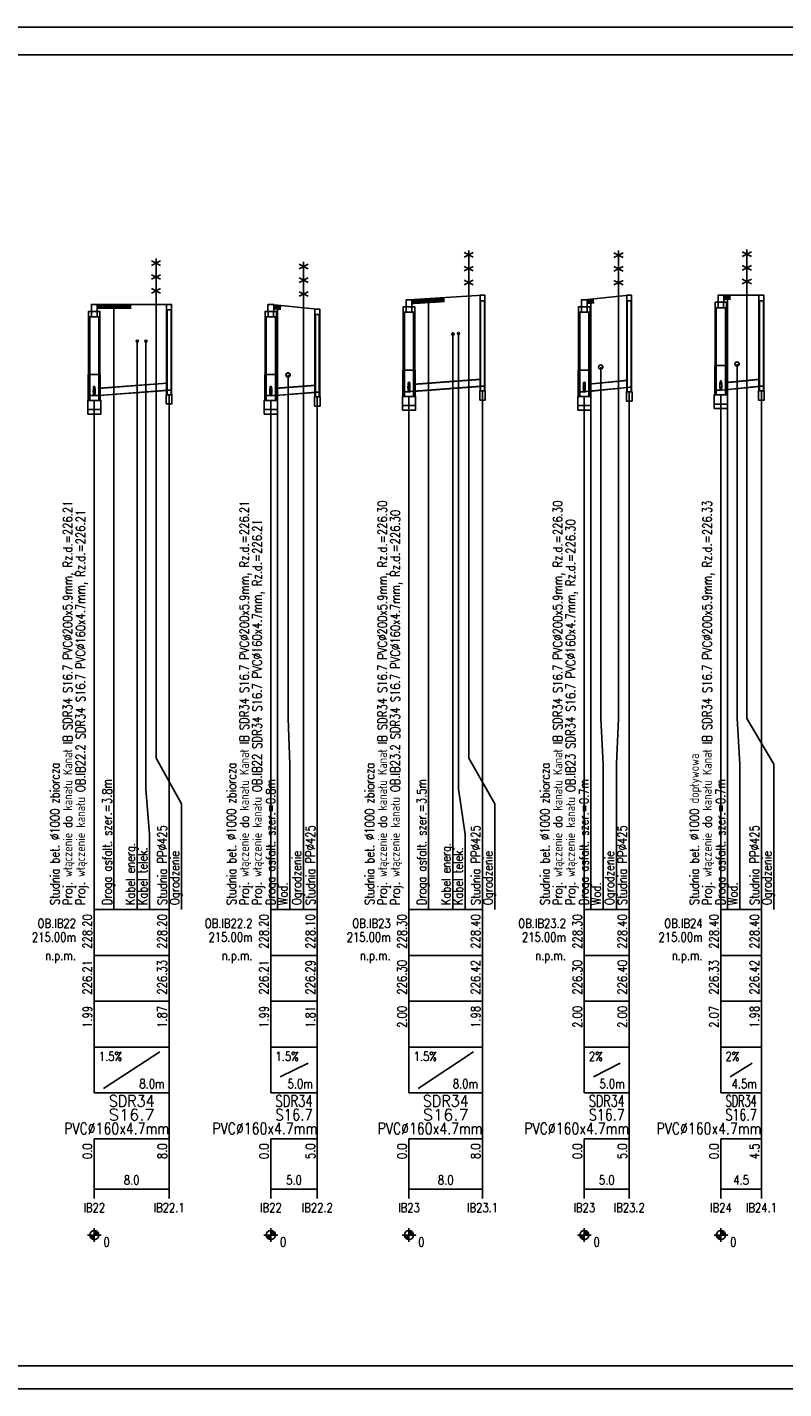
# Model space of a CAD drawing. Header units: metres. Extents: x -25 to 2175, y -3394 to -342.
# Tile 5 of 52: x 434 to 599, y -2877 to -2580. Entities that reach past the tile are written whole.
import ezdxf
from ezdxf.enums import TextEntityAlignment as Align

# ---------------------------------------------------------------- set-up
doc = ezdxf.new("R2010")
doc.units = ezdxf.units.M
doc.header["$LTSCALE"] = 0.2
doc.layers.get('0').update_dxf_attribs({"color": 8, "linetype": 'CONTINUOUS'})
for name, color, linetype in [('Linie_tabeli', 7, 'CONTINUOUS'), ('Pompownia_P8_Liczby', 7, 'CONTINUOUS'), ('Pompownia_P8_Linie_opisowe', 7, 'CONTINUOUS'), ('Pompownia_P8_Linie_tabeli', 7, 'CONTINUOUS'), ('Pompownia_P8_Odcinki', 7, 'CONTINUOUS'), ('Pompownia_P8_Opis_PZ', 7, 'CONTINUOUS'), ('Pompownia_P8_Opis_uzbr_n', 7, 'CONTINUOUS'), ('Pompownia_P8_Opis_wl', 7, 'CONTINUOUS'), ('Pompownia_P8_Teren_istn', 3, 'CONTINUOUS'), ('Pompownia_P8_Uzbr_nadz', 7, 'CONTINUOUS'), ('Pompownia_P8_Uzbr_podz', 7, 'CONTINUOUS'), ('Pompownia_P8_Wezly', 7, 'CONTINUOUS'), ('warstwa_nr_0', 8, 'CONTINUOUS')]:
    doc.layers.add(name, color=color, linetype=linetype)
doc.styles.get("Standard").update_dxf_attribs({"font": 'simplex.shx'})

msp = doc.modelspace()

# ---------------------------------------------------------------- linework, layer by layer
msp.add_line((-24.71, -2579.92), (1275.29, -2579.92))
at = {"layer": 'Linie_tabeli'}
msp.add_lwpolyline([(0.29, -2871.92), (1269.29, -2871.92), (1269.29, -2585.92), (0.29, -2585.92)], close=True, dxfattribs=at)
at = {"layer": 'Pompownia_P8_Liczby'}
for p, q in [((448.71, -2841.9), (448.71, -2844.9)), ((487.23, -2841.9), (487.23, -2844.9)), ((517.36, -2841.9), (517.36, -2844.9)), ((555.6, -2841.9), (555.6, -2844.9)), ((585.4, -2841.9), (585.4, -2844.9)), ((447.21, -2843.4), (450.21, -2843.4)), ((447.71, -2843.47), (449.71, -2843.33)), ((447.72, -2843.54), (449.7, -2843.27)), ((447.73, -2843.61), (449.69, -2843.2)), ((447.75, -2843.68), (449.67, -2843.13)), ((447.77, -2843.75), (449.65, -2843.06)), ((447.8, -2843.81), (449.62, -2843)), ((447.83, -2843.87), (449.59, -2842.94)), ((447.86, -2843.93), (449.56, -2842.87)), ((447.9, -2843.99), (449.52, -2842.82)), ((447.94, -2844.05), (449.48, -2842.76)), ((447.99, -2844.1), (449.43, -2842.71)), ((448.04, -2844.15), (449.38, -2842.66)), ((448.09, -2844.19), (449.33, -2842.62)), ((448.15, -2844.23), (449.27, -2842.58)), ((448.21, -2844.27), (449.21, -2842.54)), ((448.27, -2844.3), (449.15, -2842.51)), ((448.34, -2844.33), (449.08, -2842.48)), ((448.4, -2844.36), (449.02, -2842.45)), ((448.47, -2844.37), (448.95, -2842.43)), ((448.54, -2844.39), (448.88, -2842.42)), ((448.61, -2844.4), (448.81, -2842.41)), ((448.68, -2844.4), (448.75, -2842.41)), ((485.73, -2843.4), (488.73, -2843.4)), ((486.23, -2843.54), (488.22, -2843.27)), ((486.23, -2843.47), (488.22, -2843.33)), ((486.25, -2843.61), (488.2, -2843.2)), ((486.26, -2843.68), (488.19, -2843.13)), ((486.29, -2843.75), (488.16, -2843.06)), ((486.31, -2843.81), (488.14, -2843)), ((486.34, -2843.87), (488.11, -2842.94)), ((486.38, -2843.93), (488.07, -2842.87)), ((486.42, -2843.99), (488.03, -2842.82)), ((486.46, -2844.05), (487.99, -2842.76)), ((486.51, -2844.1), (487.94, -2842.71)), ((486.56, -2844.15), (487.89, -2842.66)), ((486.61, -2844.19), (487.84, -2842.62)), ((486.67, -2844.23), (487.78, -2842.58)), ((486.73, -2844.27), (487.73, -2842.54)), ((486.79, -2844.3), (487.66, -2842.51)), ((486.85, -2844.33), (487.6, -2842.48)), ((486.92, -2844.36), (487.53, -2842.45)), ((486.98, -2844.37), (487.47, -2842.43)), ((487.05, -2844.39), (487.4, -2842.42)), ((487.12, -2844.4), (487.33, -2842.41)), ((487.19, -2844.4), (487.26, -2842.41)), ((515.86, -2843.4), (518.86, -2843.4)), ((516.36, -2843.47), (518.36, -2843.33)), ((516.37, -2843.54), (518.35, -2843.27)), ((516.38, -2843.61), (518.34, -2843.2)), ((516.4, -2843.68), (518.32, -2843.13)), ((516.42, -2843.75), (518.3, -2843.06)), ((516.45, -2843.81), (518.28, -2843)), ((516.48, -2843.87), (518.25, -2842.94)), ((516.51, -2843.93), (518.21, -2842.87)), ((516.55, -2843.99), (518.17, -2842.82)), ((516.6, -2844.05), (518.13, -2842.76)), ((516.64, -2844.1), (518.08, -2842.71)), ((516.69, -2844.15), (518.03, -2842.66)), ((516.75, -2844.19), (517.98, -2842.62)), ((516.8, -2844.23), (517.92, -2842.58)), ((516.86, -2844.27), (517.86, -2842.54)), ((516.92, -2844.3), (517.8, -2842.51)), ((516.99, -2844.33), (517.74, -2842.48)), ((517.05, -2844.36), (517.67, -2842.45)), ((517.12, -2844.37), (517.6, -2842.43)), ((517.19, -2844.39), (517.54, -2842.42)), ((517.26, -2844.4), (517.47, -2842.41)), ((517.33, -2844.4), (517.4, -2842.41)), ((554.1, -2843.4), (557.1, -2843.4)), ((554.61, -2843.54), (556.59, -2843.27)), ((554.61, -2843.47), (556.6, -2843.33)), ((554.62, -2843.61), (556.58, -2843.2)), ((554.64, -2843.68), (556.56, -2843.13)), ((554.66, -2843.75), (556.54, -2843.06)), ((554.69, -2843.81), (556.52, -2843)), ((554.72, -2843.87), (556.49, -2842.94)), ((554.75, -2843.93), (556.45, -2842.87)), ((554.79, -2843.99), (556.41, -2842.82)), ((554.84, -2844.05), (556.37, -2842.76)), ((554.88, -2844.1), (556.32, -2842.71)), ((554.93, -2844.15), (556.27, -2842.66)), ((554.99, -2844.19), (556.22, -2842.62)), ((555.04, -2844.23), (556.16, -2842.58)), ((555.1, -2844.27), (556.1, -2842.54)), ((555.16, -2844.3), (556.04, -2842.51)), ((555.23, -2844.33), (555.98, -2842.48)), ((555.29, -2844.36), (555.91, -2842.45)), ((555.36, -2844.37), (555.84, -2842.43)), ((555.43, -2844.39), (555.78, -2842.42)), ((555.5, -2844.4), (555.71, -2842.41)), ((555.57, -2844.4), (555.64, -2842.41)), ((583.9, -2843.4), (586.9, -2843.4)), ((584.4, -2843.47), (586.39, -2843.33)), ((584.41, -2843.54), (586.39, -2843.27)), ((584.42, -2843.61), (586.37, -2843.2)), ((584.43, -2843.68), (586.36, -2843.13)), ((584.46, -2843.75), (586.34, -2843.06)), ((584.48, -2843.81), (586.31, -2843)), ((584.51, -2843.87), (586.28, -2842.94)), ((584.55, -2843.93), (586.24, -2842.87)), ((584.59, -2843.99), (586.2, -2842.82)), ((584.63, -2844.05), (586.16, -2842.76)), ((584.68, -2844.1), (586.11, -2842.71)), ((584.73, -2844.15), (586.06, -2842.66)), ((584.78, -2844.19), (586.01, -2842.62)), ((584.84, -2844.23), (585.95, -2842.58)), ((584.9, -2844.27), (585.9, -2842.54)), ((584.96, -2844.3), (585.83, -2842.51)), ((585.02, -2844.33), (585.77, -2842.48)), ((585.09, -2844.36), (585.7, -2842.45)), ((585.15, -2844.37), (585.64, -2842.43)), ((585.22, -2844.39), (585.57, -2842.42)), ((585.29, -2844.4), (585.5, -2842.41)), ((585.36, -2844.4), (585.43, -2842.41))]:
    msp.add_line(p, q, dxfattribs=at)
for centre in [(448.71, -2843.4), (487.23, -2843.4), (517.36, -2843.4), (555.6, -2843.4), (585.4, -2843.4)]:
    msp.add_circle(centre, 1, dxfattribs=at)
at = {"layer": 'Pompownia_P8_Linie_opisowe'}
for p, q in [((494.37, -2636.11), (494.37, -2772.4)), ((521.62, -2639.14), (521.62, -2772.4)), ((557.04, -2639.26), (557.04, -2772.4)), ((586.82, -2638.4), (586.82, -2772.4)), ((453.01, -2640.4), (453.01, -2772.4)), ((488.67, -2640.55), (488.67, -2772.4)), ((458.09, -2648.4), (458.09, -2772.4)), ((526.94, -2646.81), (526.94, -2772.4))]:
    msp.add_line(p, q, dxfattribs=at)
for points in [[(530.38, -2633.59), (530.38, -2739.36), (536.1, -2749.36), (536.1, -2772.4)], [(563.06, -2633.64), (563.06, -2730.68), (562.6, -2740.68), (562.6, -2772.4)], [(591.04, -2633.4), (591.04, -2730.68), (596.93, -2740.68), (596.93, -2772.4)], [(462.19, -2635.4), (462.19, -2739.36), (467.73, -2749.36), (467.73, -2772.4)], [(459.99, -2648.4), (459.99, -2746.04), (460.79, -2756.04), (460.79, -2772.4)], [(528.16, -2646.73), (528.16, -2746.04), (529.64, -2756.04), (529.64, -2772.4)], [(559.18, -2654.04), (559.18, -2730.68), (559.74, -2740.68), (559.74, -2772.4)], [(588.92, -2653.4), (588.92, -2730.68), (589.52, -2740.68), (589.52, -2772.4)], [(490.99, -2655.78), (490.99, -2730.68), (491.37, -2740.68), (491.37, -2772.4)]]:
    msp.add_lwpolyline(points, dxfattribs=at)
at = {"layer": 'Pompownia_P8_Linie_tabeli'}
for p, q in [((448.71, -2772.4), (465.03, -2772.4)), ((448.71, -2772.4), (448.71, -2802.4)), ((448.71, -2772.4), (448.71, -2812.4)), ((465.03, -2772.4), (465.03, -2802.4)), ((465.03, -2772.4), (465.03, -2833.4)), ((487.23, -2772.4), (497.36, -2772.4)), ((487.23, -2772.4), (487.23, -2802.4)), ((487.23, -2772.4), (487.23, -2812.4)), ((497.36, -2772.4), (497.36, -2802.4)), ((497.36, -2772.4), (497.36, -2833.4)), ((517.36, -2772.4), (533.4, -2772.4)), ((517.36, -2772.4), (517.36, -2802.4)), ((517.36, -2772.4), (517.36, -2812.4)), ((533.4, -2772.4), (533.4, -2802.4)), ((533.4, -2772.4), (533.4, -2833.4)), ((555.6, -2772.4), (565.4, -2772.4)), ((555.6, -2772.4), (555.6, -2802.4)), ((555.6, -2772.4), (555.6, -2812.4)), ((565.4, -2772.4), (565.4, -2802.4)), ((565.4, -2772.4), (565.4, -2833.4)), ((585.4, -2772.4), (594.23, -2772.4)), ((585.4, -2772.4), (585.4, -2802.4)), ((585.4, -2772.4), (585.4, -2812.4)), ((594.23, -2772.4), (594.23, -2802.4)), ((594.23, -2772.4), (594.23, -2833.4)), ((448.71, -2782.4), (465.03, -2782.4)), ((487.23, -2782.4), (497.36, -2782.4)), ((517.36, -2782.4), (533.4, -2782.4)), ((555.6, -2782.4), (565.4, -2782.4)), ((585.4, -2782.4), (594.23, -2782.4)), ((448.71, -2792.4), (465.03, -2792.4)), ((487.23, -2792.4), (497.36, -2792.4)), ((517.36, -2792.4), (533.4, -2792.4)), ((555.6, -2792.4), (565.4, -2792.4)), ((585.4, -2792.4), (594.23, -2792.4)), ((448.71, -2802.4), (465.03, -2802.4)), ((448.71, -2802.4), (448.71, -2812.4)), ((450.71, -2811.4), (463.03, -2803.4)), ((465.03, -2802.4), (465.03, -2812.4)), ((487.23, -2802.4), (497.36, -2802.4)), ((487.23, -2802.4), (487.23, -2812.4)), ((497.36, -2802.4), (497.36, -2812.4)), ((517.36, -2802.4), (533.4, -2802.4)), ((517.36, -2802.4), (517.36, -2812.4)), ((519.36, -2811.4), (531.4, -2803.4)), ((533.4, -2802.4), (533.4, -2812.4)), ((555.6, -2802.4), (565.4, -2802.4)), ((555.6, -2802.4), (555.6, -2812.4)), ((565.4, -2802.4), (565.4, -2812.4)), ((585.4, -2802.4), (594.23, -2802.4)), ((585.4, -2802.4), (585.4, -2812.4)), ((594.23, -2802.4), (594.23, -2812.4)), ((489.23, -2808.9), (495.36, -2805.9)), ((557.6, -2808.9), (563.4, -2805.9)), ((587.4, -2808.9), (592.23, -2805.9)), ((448.71, -2812.4), (465.03, -2812.4)), ((465.03, -2812.4), (465.03, -2822.4)), ((487.23, -2812.4), (497.36, -2812.4)), ((497.36, -2812.4), (497.36, -2822.4)), ((517.36, -2812.4), (533.4, -2812.4)), ((533.4, -2812.4), (533.4, -2822.4)), ((555.6, -2812.4), (565.4, -2812.4)), ((565.4, -2812.4), (565.4, -2822.4)), ((585.4, -2812.4), (594.23, -2812.4)), ((594.23, -2812.4), (594.23, -2822.4)), ((448.71, -2822.4), (465.03, -2822.4)), ((448.71, -2822.4), (448.71, -2835.4)), ((448.71, -2822.4), (448.71, -2833.4)), ((465.03, -2822.4), (465.03, -2835.4)), ((487.23, -2822.4), (497.36, -2822.4)), ((487.23, -2822.4), (487.23, -2835.4)), ((487.23, -2822.4), (487.23, -2833.4)), ((497.36, -2822.4), (497.36, -2835.4)), ((517.36, -2822.4), (533.4, -2822.4)), ((517.36, -2822.4), (517.36, -2835.4)), ((517.36, -2822.4), (517.36, -2833.4)), ((533.4, -2822.4), (533.4, -2835.4)), ((555.6, -2822.4), (565.4, -2822.4)), ((555.6, -2822.4), (555.6, -2835.4)), ((555.6, -2822.4), (555.6, -2833.4)), ((565.4, -2822.4), (565.4, -2835.4)), ((585.4, -2822.4), (594.23, -2822.4)), ((585.4, -2822.4), (585.4, -2835.4)), ((585.4, -2822.4), (585.4, -2833.4)), ((594.23, -2822.4), (594.23, -2835.4)), ((448.71, -2833.4), (465.03, -2833.4)), ((487.23, -2833.4), (497.36, -2833.4)), ((517.36, -2833.4), (533.4, -2833.4)), ((555.6, -2833.4), (565.4, -2833.4)), ((585.4, -2833.4), (594.23, -2833.4))]:
    msp.add_line(p, q, dxfattribs=at)
for points in [[(465.03, -2772.4), (465.03, -2660.1)], [(497.36, -2772.4), (497.36, -2660.56)], [(517.36, -2772.4), (517.36, -2660.44)], [(533.4, -2772.4), (533.4, -2659.25)], [(555.6, -2772.4), (555.6, -2660.44)], [(565.4, -2772.4), (565.4, -2659.48)], [(585.4, -2772.4), (585.4, -2660.11)], [(594.23, -2772.4), (594.23, -2659.25)], [(448.71, -2772.4), (448.71, -2661.32)], [(487.23, -2772.4), (487.23, -2661.32)]]:
    msp.add_lwpolyline(points, dxfattribs=at)
at = {"layer": 'Pompownia_P8_Odcinki'}
for points in [[(449.71, -2658.71), (464.6, -2657.59), (464.6, -2657.55), (449.71, -2658.66)], [(488.23, -2658.71), (496.94, -2658.06), (496.94, -2658.01), (488.23, -2658.66)], [(518.36, -2657.84), (532.98, -2656.74), (532.98, -2656.69), (518.36, -2657.79)], [(556.6, -2657.81), (564.97, -2656.97), (564.97, -2656.93), (556.6, -2657.76)], [(586.4, -2657.48), (593.81, -2656.74), (593.81, -2656.7), (586.4, -2657.44)], [(449.71, -2660.22), (464.6, -2659.1), (464.6, -2659.15), (449.71, -2660.26)], [(488.23, -2660.22), (496.94, -2659.56), (496.94, -2659.61), (488.23, -2660.26)], [(518.36, -2659.34), (532.98, -2658.25), (532.98, -2658.29), (518.36, -2659.39)], [(556.6, -2659.32), (564.97, -2658.48), (564.97, -2658.53), (556.6, -2659.36)], [(586.4, -2658.99), (593.81, -2658.25), (593.81, -2658.3), (586.4, -2659.04)]]:
    msp.add_lwpolyline(points, close=True, dxfattribs=at)
at = {"layer": 'Pompownia_P8_Opis_wl'}
for centre, major_axis in [((517.36, -2658.42), (0, -1.1)), ((517.36, -2658.42), (0, -1)), ((517.36, -2658.66), (0, -0.8)), ((517.36, -2658.66), (0, -0.753)), ((555.6, -2658.42), (0, -1.1)), ((555.6, -2658.42), (0, -1)), ((555.6, -2658.66), (0, -0.8)), ((555.6, -2658.66), (0, -0.753)), ((585.4, -2658.09), (0, -1.1)), ((585.4, -2658.09), (0, -1)), ((448.71, -2659.29), (0, -1.1)), ((448.71, -2659.29), (0, -1)), ((448.71, -2659.54), (0, -0.8)), ((448.71, -2659.54), (0, -0.753)), ((487.23, -2659.29), (0, -1.1)), ((487.23, -2659.29), (0, -1)), ((487.23, -2659.54), (0, -0.8)), ((487.23, -2659.54), (0, -0.753))]:
    msp.add_ellipse(centre, major_axis=major_axis, ratio=0.2, dxfattribs=at)
at = {"layer": 'Pompownia_P8_Teren_istn'}
for points in [[(517.36, -2639.4), (533.4, -2638.4)], [(555.6, -2639.4), (565.4, -2638.4)], [(585.4, -2638.4), (594.23, -2638.4)], [(448.71, -2640.4), (465.03, -2640.4)], [(487.23, -2640.4), (497.36, -2641.4)]]:
    msp.add_lwpolyline(points, dxfattribs=at)
at = {"layer": 'Pompownia_P8_Uzbr_nadz'}
for p, q in [((591.04, -2638.4), (591.04, -2628.4)), ((461.19, -2631.9), (463.19, -2630.9)), ((461.19, -2630.9), (463.19, -2631.9)), ((462.19, -2640.4), (462.19, -2630.4)), ((494.37, -2641.11), (494.37, -2631.11)), ((529.38, -2630.09), (531.38, -2629.09)), ((529.38, -2629.09), (531.38, -2630.09)), ((530.38, -2638.59), (530.38, -2628.59)), ((562.06, -2630.14), (564.06, -2629.14)), ((562.06, -2629.14), (564.06, -2630.14)), ((563.06, -2638.64), (563.06, -2628.64)), ((590.04, -2629.9), (592.04, -2628.9)), ((590.04, -2628.9), (592.04, -2629.9)), ((461.19, -2634.9), (463.19, -2633.9)), ((461.19, -2633.9), (463.19, -2634.9)), ((493.37, -2632.61), (495.37, -2631.61)), ((493.37, -2631.61), (495.37, -2632.61)), ((529.38, -2633.09), (531.38, -2632.09)), ((529.38, -2632.09), (531.38, -2633.09)), ((562.06, -2633.14), (564.06, -2632.14)), ((562.06, -2632.14), (564.06, -2633.14)), ((590.04, -2632.9), (592.04, -2631.9)), ((590.04, -2631.9), (592.04, -2632.9)), ((461.19, -2637.9), (463.19, -2636.9)), ((461.19, -2636.9), (463.19, -2637.9)), ((493.37, -2635.61), (495.37, -2634.61)), ((493.37, -2634.61), (495.37, -2635.61)), ((529.38, -2636.09), (531.38, -2635.09)), ((529.38, -2635.09), (531.38, -2636.09)), ((562.06, -2636.14), (564.06, -2635.14)), ((562.06, -2635.14), (564.06, -2636.14)), ((590.04, -2635.9), (592.04, -2634.9)), ((590.04, -2634.9), (592.04, -2635.9)), ((493.37, -2638.61), (495.37, -2637.61)), ((493.37, -2637.61), (495.37, -2638.61))]:
    msp.add_line(p, q, dxfattribs=at)
for points in [[(518.12, -2639.86, 1, 1, 0), (525.12, -2639.42, 1, 1, 0)], [(556.34, -2639.83, 1, 1, 0), (557.74, -2639.69, 1, 1, 0)], [(586.12, -2638.9, 1, 1, 0), (587.52, -2638.9, 1, 1, 0)], [(449.21, -2640.9, 1, 1, 0), (456.81, -2640.9, 1, 1, 0)], [(487.87, -2640.97, 1, 1, 0), (489.47, -2641.13, 1, 1, 0)]]:
    msp.add_lwpolyline(points, format="xyseb", dxfattribs=at)
at = {"layer": 'Pompownia_P8_Uzbr_podz'}
for centre, radius in [((458.09, -2648.4), 0.25), ((459.99, -2648.4), 0.25), ((526.94, -2646.81), 0.25), ((528.16, -2646.73), 0.25), ((559.18, -2654.04), 0.472), ((559.18, -2654.04), 0.45), ((588.92, -2653.4), 0.472), ((588.92, -2653.4), 0.45), ((490.99, -2655.78), 0.472), ((490.99, -2655.78), 0.45)]:
    msp.add_circle(centre, radius, dxfattribs=at)
at = {"layer": 'Pompownia_P8_Wezly'}
for p, q in [((586, -2639.9), (584.8, -2639.9)), ((449.31, -2641.9), (448.11, -2641.9)), ((449.31, -2643.1), (448.11, -2643.1)), ((487.83, -2641.9), (486.63, -2641.9)), ((487.83, -2643.1), (486.63, -2643.1)), ((517.96, -2640.9), (516.76, -2640.9)), ((517.96, -2642.1), (516.76, -2642.1)), ((556.2, -2640.9), (555, -2640.9)), ((556.2, -2642.1), (555, -2642.1)), ((586, -2641.1), (584.8, -2641.1)), ((518.48, -2654.7), (516.24, -2654.7)), ((556.72, -2654.7), (554.48, -2654.7)), ((586.52, -2653.7), (584.28, -2653.7)), ((449.83, -2655.7), (447.59, -2655.7)), ((488.35, -2655.7), (486.11, -2655.7))]:
    msp.add_line(p, q, dxfattribs=at)
for points in [[(516.74, -2640.9), (517.99, -2640.9), (517.99, -2639.4), (516.74, -2639.4)], [(532.87, -2639.6), (533.93, -2639.6), (533.93, -2638.4), (532.87, -2638.4)], [(532.87, -2659.25), (533.93, -2659.25), (533.93, -2639.6), (532.87, -2639.6)], [(532.98, -2659.25), (533.83, -2659.25), (533.83, -2639.6), (532.98, -2639.6)], [(554.98, -2640.9), (556.23, -2640.9), (556.23, -2639.4), (554.98, -2639.4)], [(564.86, -2639.6), (565.93, -2639.6), (565.93, -2638.4), (564.86, -2638.4)], [(564.86, -2659.48), (565.93, -2659.48), (565.93, -2639.6), (564.86, -2639.6)], [(564.97, -2659.48), (565.82, -2659.48), (565.82, -2639.6), (564.97, -2639.6)], [(584.8, -2639.9), (584.15, -2639.9), (584.15, -2641.1), (584.8, -2641.1)], [(584.77, -2639.9), (586.02, -2639.9), (586.02, -2638.4), (584.77, -2638.4)], [(586, -2639.9), (586.65, -2639.9), (586.65, -2641.1), (586, -2641.1)], [(593.7, -2639.6), (594.77, -2639.6), (594.77, -2638.4), (593.7, -2638.4)], [(593.7, -2659.25), (594.77, -2659.25), (594.77, -2639.6), (593.7, -2639.6)], [(593.81, -2659.25), (594.66, -2659.25), (594.66, -2639.6), (593.81, -2639.6)], [(448.11, -2641.9), (447.46, -2641.9), (447.46, -2643.1), (448.11, -2643.1)], [(447.71, -2655.7), (447.46, -2655.7), (447.46, -2643.1), (447.71, -2643.1)], [(448.09, -2641.9), (449.33, -2641.9), (449.33, -2640.4), (448.09, -2640.4)], [(449.31, -2641.9), (449.96, -2641.9), (449.96, -2643.1), (449.31, -2643.1)], [(449.71, -2655.7), (449.96, -2655.7), (449.96, -2643.1), (449.71, -2643.1)], [(464.49, -2641.6), (465.56, -2641.6), (465.56, -2640.4), (464.49, -2640.4)], [(464.49, -2660.1), (465.56, -2660.1), (465.56, -2641.6), (464.49, -2641.6)], [(464.6, -2660.1), (465.45, -2660.1), (465.45, -2641.6), (464.6, -2641.6)], [(486.63, -2641.9), (485.98, -2641.9), (485.98, -2643.1), (486.63, -2643.1)], [(486.23, -2655.7), (485.98, -2655.7), (485.98, -2643.1), (486.23, -2643.1)], [(486.6, -2641.9), (487.85, -2641.9), (487.85, -2640.4), (486.6, -2640.4)], [(487.83, -2641.9), (488.48, -2641.9), (488.48, -2643.1), (487.83, -2643.1)], [(488.23, -2655.7), (488.48, -2655.7), (488.48, -2643.1), (488.23, -2643.1)], [(496.83, -2642.6), (497.89, -2642.6), (497.89, -2641.4), (496.83, -2641.4)], [(496.83, -2660.56), (497.89, -2660.56), (497.89, -2642.6), (496.83, -2642.6)], [(496.94, -2660.56), (497.79, -2660.56), (497.79, -2642.6), (496.94, -2642.6)], [(516.76, -2640.9), (516.11, -2640.9), (516.11, -2642.1), (516.76, -2642.1)], [(516.36, -2654.7), (516.11, -2654.7), (516.11, -2642.1), (516.36, -2642.1)], [(517.96, -2640.9), (518.61, -2640.9), (518.61, -2642.1), (517.96, -2642.1)], [(518.36, -2654.7), (518.61, -2654.7), (518.61, -2642.1), (518.36, -2642.1)], [(555, -2640.9), (554.35, -2640.9), (554.35, -2642.1), (555, -2642.1)], [(554.6, -2654.7), (554.35, -2654.7), (554.35, -2642.1), (554.6, -2642.1)], [(556.2, -2640.9), (556.85, -2640.9), (556.85, -2642.1), (556.2, -2642.1)], [(556.6, -2654.7), (556.85, -2654.7), (556.85, -2642.1), (556.6, -2642.1)], [(584.4, -2653.7), (584.15, -2653.7), (584.15, -2641.1), (584.4, -2641.1)], [(586.4, -2653.7), (586.65, -2653.7), (586.65, -2641.1), (586.4, -2641.1)], [(516.36, -2660.44), (516.04, -2660.44), (516.04, -2654.7), (516.36, -2654.7)], [(518.36, -2660.44), (518.68, -2660.44), (518.68, -2654.7), (518.36, -2654.7)], [(554.6, -2660.44), (554.28, -2660.44), (554.28, -2654.7), (554.6, -2654.7)], [(556.6, -2660.44), (556.92, -2660.44), (556.92, -2654.7), (556.6, -2654.7)], [(584.4, -2660.11), (584.08, -2660.11), (584.08, -2653.7), (584.4, -2653.7)], [(586.4, -2660.11), (586.72, -2660.11), (586.72, -2653.7), (586.4, -2653.7)], [(447.71, -2661.32), (447.39, -2661.32), (447.39, -2655.7), (447.71, -2655.7)], [(449.71, -2661.32), (450.03, -2661.32), (450.03, -2655.7), (449.71, -2655.7)], [(486.23, -2661.32), (485.91, -2661.32), (485.91, -2655.7), (486.23, -2655.7)], [(488.23, -2661.32), (488.55, -2661.32), (488.55, -2655.7), (488.23, -2655.7)], [(448.71, -2661.32), (447.71, -2661.32), (447.71, -2660.29), (448.71, -2660.29), (449.71, -2660.22), (449.71, -2661.32)], [(464.41, -2662.1), (465.64, -2662.1), (465.64, -2660.1), (464.41, -2660.1)], [(465.03, -2660.1), (464.6, -2660.1), (464.6, -2659.1), (465.03, -2659.07), (465.45, -2659.07), (465.45, -2660.1)], [(487.23, -2661.32), (486.23, -2661.32), (486.23, -2660.29), (487.23, -2660.29), (488.23, -2660.22), (488.23, -2661.32)], [(496.75, -2662.56), (497.97, -2662.56), (497.97, -2660.56), (496.75, -2660.56)], [(497.36, -2660.56), (496.94, -2660.56), (496.94, -2659.56), (497.36, -2659.53), (497.79, -2659.53), (497.79, -2660.56)], [(515.92, -2662.44), (518.8, -2662.44), (518.8, -2660.44), (515.92, -2660.44)], [(517.36, -2660.44), (516.36, -2660.44), (516.36, -2659.42), (517.36, -2659.42), (518.36, -2659.34), (518.36, -2660.44)], [(532.79, -2661.25), (534.01, -2661.25), (534.01, -2659.25), (532.79, -2659.25)], [(533.4, -2659.25), (532.98, -2659.25), (532.98, -2658.25), (533.4, -2658.21), (533.83, -2658.21), (533.83, -2659.25)], [(554.16, -2662.44), (557.04, -2662.44), (557.04, -2660.44), (554.16, -2660.44)], [(555.6, -2660.44), (554.6, -2660.44), (554.6, -2659.42), (555.6, -2659.42), (556.6, -2659.32), (556.6, -2660.44)], [(564.78, -2661.48), (566.01, -2661.48), (566.01, -2659.48), (564.78, -2659.48)], [(565.4, -2659.48), (564.97, -2659.48), (564.97, -2658.48), (565.4, -2658.44), (565.82, -2658.44), (565.82, -2659.48)], [(583.96, -2662.11), (586.84, -2662.11), (586.84, -2660.11), (583.96, -2660.11)], [(585.4, -2660.11), (584.4, -2660.11), (584.4, -2659.09), (585.4, -2659.09), (586.4, -2658.99), (586.4, -2660.11)], [(593.62, -2661.25), (594.85, -2661.25), (594.85, -2659.25), (593.62, -2659.25)], [(594.23, -2659.25), (593.81, -2659.25), (593.81, -2658.25), (594.23, -2658.21), (594.66, -2658.21), (594.66, -2659.25)], [(447.27, -2663.32), (450.15, -2663.32), (450.15, -2661.32), (447.27, -2661.32)], [(447.27, -2664.32), (450.15, -2664.32), (450.15, -2663.32), (447.27, -2663.32)], [(485.79, -2663.32), (488.67, -2663.32), (488.67, -2661.32), (485.79, -2661.32)], [(485.79, -2664.32), (488.67, -2664.32), (488.67, -2663.32), (485.79, -2663.32)], [(515.92, -2663.44), (518.8, -2663.44), (518.8, -2662.44), (515.92, -2662.44)], [(554.16, -2663.44), (557.04, -2663.44), (557.04, -2662.44), (554.16, -2662.44)], [(583.96, -2663.11), (586.84, -2663.11), (586.84, -2662.11), (583.96, -2662.11)]]:
    msp.add_lwpolyline(points, close=True, dxfattribs=at)
at = {"layer": 'warstwa_nr_0'}
msp.add_lwpolyline([(-24.71, -2876.92), (1275.29, -2876.92), (1275.29, -2579.92), (-24.71, -2579.92)], close=True, dxfattribs=at)

# ---------------------------------------------------------------- texts
at = {"layer": 'Pompownia_P8_Liczby', "width": 0.8}
for s, p in [('228.20', (448.21, -2773.4)), ('228.20', (464.53, -2773.4)), ('228.20', (486.73, -2773.4)), ('228.10', (496.86, -2773.4)), ('228.30', (516.86, -2773.4)), ('228.40', (532.9, -2773.4)), ('228.30', (555.1, -2773.4)), ('228.40', (564.9, -2773.4)), ('228.40', (584.9, -2773.4)), ('228.40', (593.73, -2773.4)), ('226.21', (448.21, -2783.4)), ('226.33', (464.53, -2783.4)), ('226.21', (486.73, -2783.4)), ('226.29', (496.86, -2783.4)), ('226.30', (516.86, -2783.4)), ('226.42', (532.9, -2783.4)), ('226.30', (555.1, -2783.4)), ('226.40', (564.9, -2783.4)), ('226.33', (584.9, -2783.4)), ('226.42', (593.73, -2783.4)), ('1.99', (448.21, -2793.4)), ('1.87', (464.53, -2793.4)), ('1.99', (486.73, -2793.4)), ('1.81', (496.86, -2793.4)), ('2.00', (516.86, -2793.4)), ('1.98', (532.9, -2793.4)), ('2.00', (555.1, -2793.4)), ('2.00', (564.9, -2793.4)), ('2.07', (584.9, -2793.4)), ('1.98', (593.73, -2793.4)), ('0.0', (448.21, -2823.4)), ('8.0', (464.53, -2823.4)), ('0.0', (486.73, -2823.4)), ('5.0', (496.86, -2823.4)), ('0.0', (516.86, -2823.4)), ('8.0', (532.9, -2823.4)), ('0.0', (555.1, -2823.4)), ('5.0', (564.9, -2823.4)), ('0.0', (584.9, -2823.4)), ('4.5', (593.73, -2823.4))]:
    msp.add_text(s, height=2, rotation=90, dxfattribs=at).set_placement(p, align=Align.RIGHT)
for s, p in [('1.5%', (449.71, -2805.4)), ('1.5%', (488.23, -2805.4)), ('1.5%', (518.36, -2805.4)), ('2%', (556.6, -2805.4)), ('2%', (586.4, -2805.4)), ('0', (450.71, -2845.9)), ('0', (489.23, -2845.9)), ('0', (519.36, -2845.9)), ('0', (557.6, -2845.9)), ('0', (587.4, -2845.9))]:
    msp.add_text(s, height=2, dxfattribs=at).set_placement(p)
for s, height, p in [('8.0m', 2, (464.03, -2811.4)), ('5.0m', 2, (496.36, -2811.4)), ('8.0m', 2, (532.4, -2811.4)), ('5.0m', 2, (564.4, -2811.4)), ('4.5m', 2, (593.23, -2811.4)), ('PVC%%c160x4.7mm', 2.5, (465.03, -2821.4)), ('PVC%%c160x4.7mm', 2.5, (497.36, -2821.4)), ('PVC%%c160x4.7mm', 2.5, (533.4, -2821.4)), ('PVC%%c160x4.7mm', 2.5, (565.4, -2821.4)), ('PVC%%c160x4.7mm', 2.5, (594.23, -2821.4))]:
    msp.add_text(s, height=height, dxfattribs=at).set_placement(p, align=Align.RIGHT)
at = {"layer": 'Pompownia_P8_Liczby'}
for s, width, p, p2 in [('SDR34', 0.865979, (451.87, -2815.4), (461.87, -2815.4)), ('SDR34', 0.704691, (488.23, -2815.4), (496.36, -2815.4)), ('SDR34', 0.865979, (520.38, -2815.4), (530.38, -2815.4)), ('SDR34', 0.674849, (556.6, -2815.4), (564.4, -2815.4)), ('SDR34', 0.592209, (586.4, -2815.4), (593.23, -2815.4)), ('S16.7', 1.05, (451.87, -2818.4), (461.87, -2818.4)), ('S16.7', 0.854437, (488.23, -2818.4), (496.36, -2818.4)), ('S16.7', 1.05, (520.38, -2818.4), (530.38, -2818.4)), ('S16.7', 0.818255, (556.6, -2818.4), (564.4, -2818.4)), ('S16.7', 0.718053, (586.4, -2818.4), (593.23, -2818.4))]:
    msp.add_text(s, height=2.5, dxfattribs=dict(at, width=width)).set_placement(p, p2, align=Align.FIT)
at = {"layer": 'Pompownia_P8_Liczby', "width": 0.8}
for s, p in [('8.0', (456.87, -2832.4)), ('5.0', (492.29, -2832.4)), ('8.0', (525.38, -2832.4)), ('5.0', (560.5, -2832.4)), ('4.5', (589.81, -2832.4)), ('IB22', (448.71, -2838.4)), ('IB22.1', (465.03, -2838.4)), ('IB22', (487.23, -2838.4)), ('IB22.2', (497.36, -2838.4)), ('IB23', (517.36, -2838.4)), ('IB23.1', (533.4, -2838.4)), ('IB23', (555.6, -2838.4)), ('IB23.2', (565.4, -2838.4)), ('IB24', (585.4, -2838.4)), ('IB24.1', (594.23, -2838.4))]:
    msp.add_text(s, height=2, dxfattribs=at).set_placement(p, align=Align.CENTER)
at = {"layer": 'Pompownia_P8_Linie_tabeli', "width": 0.8}
for s, p in [('OB.IB22', (444.71, -2776.4)), ('OB.IB22.2', (483.23, -2776.4)), ('OB.IB23', (513.36, -2776.4)), ('OB.IB23.2', (551.6, -2776.4)), ('OB.IB24', (581.4, -2776.4)), ('215.00m', (444.71, -2779.4)), ('215.00m', (483.23, -2779.4)), ('215.00m', (513.36, -2779.4)), ('215.00m', (551.6, -2779.4)), ('215.00m', (581.4, -2779.4)), ('n.p.m.', (444.71, -2783.4)), ('n.p.m.', (483.23, -2783.4)), ('n.p.m.', (513.36, -2783.4)), ('n.p.m.', (551.6, -2783.4)), ('n.p.m.', (581.4, -2783.4))]:
    msp.add_text(s, height=2, dxfattribs=at).set_placement(p, align=Align.RIGHT)
at = {"layer": 'Pompownia_P8_Opis_PZ', "width": 0.8}
for s, p in [('Studnia bet. %%c1000 dopływowa', (580.6, -2771.4)), ('Studnia bet. %%c1000 zbiorcza', (441.11, -2771.4)), ('Studnia bet. %%c1000 zbiorcza', (479.63, -2771.4)), ('Studnia bet. %%c1000 zbiorcza', (509.76, -2771.4)), ('Studnia bet. %%c1000 zbiorcza', (548, -2771.4)), ('Studnia PP%%c425', (464.53, -2771.4)), ('Studnia PP%%c425', (496.86, -2771.4)), ('Studnia PP%%c425', (532.9, -2771.4)), ('Studnia PP%%c425', (564.9, -2771.4)), ('Studnia PP%%c425', (593.73, -2771.4))]:
    msp.add_text(s, height=2, rotation=90, dxfattribs=at).set_placement(p)
at = {"layer": 'Pompownia_P8_Opis_uzbr_n', "width": 0.8}
for s, p in [('Droga asfalt. szer.=3.8m', (452.51, -2771.4)), ('Droga asfalt. szer.=0.8m', (488.17, -2771.4)), ('Droga asfalt. szer.=3.5m', (521.12, -2771.4)), ('Droga asfalt. szer.=0.7m', (556.54, -2771.4)), ('Droga asfalt. szer.=0.7m', (586.32, -2771.4)), ('Kabel energ.', (457.59, -2771.4)), ('Kabel energ.', (526.44, -2771.4)), ('Kabel telek.', (460.29, -2771.4)), ('Ogrodzenie', (467.23, -2771.4)), ('Ogrodzenie', (493.87, -2771.4)), ('Kabel telek.', (529.14, -2771.4)), ('Ogrodzenie', (535.6, -2771.4)), ('Ogrodzenie', (562.1, -2771.4)), ('Ogrodzenie', (596.43, -2771.4)), ('Wod.', (490.87, -2771.4)), ('Wod.', (559.24, -2771.4)), ('Wod.', (589.02, -2771.4))]:
    msp.add_text(s, height=2, rotation=90, dxfattribs=at).set_placement(p)
at = {"layer": 'Pompownia_P8_Opis_wl', "width": 0.8}
for s, p in [('Proj. włączenie do kanału Kanał IB SDR34 S16.7 PVC%%c200x5.9mm, Rz.d.=226.21', (443.91, -2771.4)), ('Proj. włączenie do kanału Kanał IB SDR34 S16.7 PVC%%c200x5.9mm, Rz.d.=226.21', (482.43, -2771.4)), ('Proj. włączenie do kanału Kanał IB SDR34 S16.7 PVC%%c200x5.9mm, Rz.d.=226.30', (512.56, -2771.4)), ('Proj. włączenie do kanału Kanał IB SDR34 S16.7 PVC%%c200x5.9mm, Rz.d.=226.30', (550.8, -2771.4)), ('Proj. włączenie do kanału Kanał IB SDR34 S16.7 PVC%%c200x5.9mm, Rz.d.=226.33', (583.4, -2771.4)), ('Proj. włączenie kanału OB.IB22.2 SDR34 S16.7 PVC%%c160x4.7mm, Rz.d.=226.21', (446.71, -2771.4)), ('Proj. włączenie kanału OB.IB23.2 SDR34 S16.7 PVC%%c160x4.7mm, Rz.d.=226.30', (515.36, -2771.4)), ('Proj. włączenie kanału OB.IB22 SDR34 S16.7 PVC%%c160x4.7mm, Rz.d.=226.21', (485.23, -2771.4)), ('Proj. włączenie kanału OB.IB23 SDR34 S16.7 PVC%%c160x4.7mm, Rz.d.=226.30', (553.6, -2771.4))]:
    msp.add_text(s, height=2, rotation=90, dxfattribs=at).set_placement(p)

doc.saveas('drawing.dxf')
